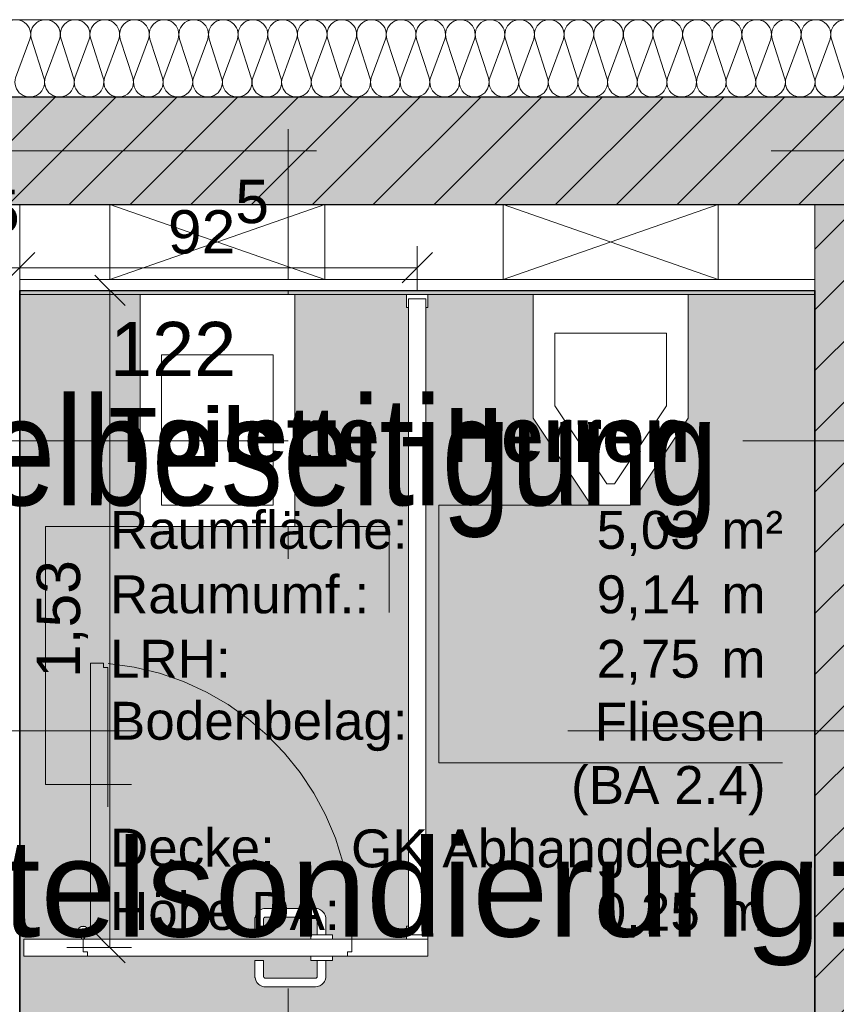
# Model space of a CAD drawing. Header units: metres. Extents: x -167 to 152, y -127 to 99.
# Tile 83 of 225: x -24.93 to -23.02, y -1.99 to 0.31. Entities that reach past the tile are written whole.
import ezdxf
from ezdxf.enums import TextEntityAlignment as Align

# ---------------------------------------------------------------- set-up
doc = ezdxf.new("R2010")
doc.units = ezdxf.units.M
doc.header["$PDMODE"] = 1
doc.header["$PDSIZE"] = -2
for name, pattern in [('Achsen 01', [5.291531, 3.175, -1.058062, 0.352704, -0.705764]), ('gestrichelt - 01', [2, 1, -1]), ('Raster 01', [2, 1, -1])]:
    doc.linetypes.add(name, pattern=pattern)
doc.layers.get('0').update_dxf_attribs({"lineweight": 25})
for name, color, linetype, lineweight in [('013_Beton und Stahlbetonarbeiten-330 Außenwände', 7, 'Continuous', 25), ('013_Beton und Stahlbetonarbeiten-340 Innenwände', 7, 'Continuous', 18), ('024_Fliesen_Plattenarbeiten-340 Fliesen', 7, 'Continuous', 9), ('027_Tischlerarbeiten-340 WC Trennwände', 7, 'Continuous', 9), ('039_Trockenbauarbeiten-340 Gipskarton', 7, 'Continuous', 9), ('_1.35m (3D)', 7, 'Continuous', 9), ('_GRU (2D)', 7, 'Continuous', 9), ('_Legende (2D)', 7, 'Continuous', 9), ('_OG 1 (2D)', 7, 'Continuous', 9), ('_OG 1 - DS (2D)', 7, 'Continuous', 9), ('AV1-Schnitt Achsen', 7, 'Achsen 01', 18), ('AV1-Stempel-Raumstempel', 7, 'Continuous', 9), ('Bemaßung-Bemaßung', 7, 'Continuous', 9), ('Keine', 7, 'Continuous', 9)]:
    doc.layers.add(name, color=color, linetype=linetype, lineweight=lineweight)
for name, color, linetype, lineweight, true_color in [('014_Fassadenarbeiten-330 mineralische Dämmung', 7, 'Continuous', 9, 0x666666), ('039_Trockenbauarbeiten-350 Deckenspiegel', 7, 'Continuous', 35, 0x008011), ('045_Sanitärausstattung-allg.', 9, 'Continuous', 9, 0x808080), ('AV1-Achsen', 1, 'Achsen 01', 18, 0xff0000), ('AV1-Raster', 7, 'Raster 01', 9, 0xa6a6a6)]:
    doc.layers.add(name, color=color, linetype=linetype, lineweight=lineweight, true_color=true_color)
doc.layers.get('0').freeze()
doc.styles.add('Arial', font='arial.ttf')
doc.styles.add('Arial (bold)', font='arialbd.ttf')
doc.styles.add('Arial Narrow', font='ARIALN.TTF')
doc.dimstyles.new('COE 50', dxfattribs={"dimtxt": 126.090495, "dimasz": 0.001414, "dimexe": 0.001, "dimexo": 0.01, "dimgap": 0.001, "dimtad": 1, "dimdec": 3, "dimtxsty": 'Arial', "dimblk": 'VW_SLASH-4', "dimblk1": 'VW_SLASH-4', "dimblk2": 'VW_SLASH-4', "dimcen": 0, "dimadec": 3, "dimazin": 0, "dimtfac": 0.8, "dimtdec": 3, "dimtix": 1, "dimtmove": 0, "dimatfit": 0, "dimldrblk": 'VW_SLASH-3', "dimfxl": 0.002, "dimfxlon": 1, "dimfrac": 2, "dimtolj": 1, "dimarcsym": 0})
pattern_1 = [(45, (0, 0), (0.07071068, -0.07071068), [0.025, -0.025])]
pattern_2 = [(-135, (0.03106, -0.03313), (0.07071068, -0.07071068), [])]

# ---------------------------------------------------------------- blocks, each defined once
blk = doc.blocks.new('Group-2')
at = {"layer": 'AV1-Raster'}
for p, q in [((-24.3, -22.95), (-24.3, 1.35)), ((1.35, -1.35), (-40.5, -1.35))]:
    blk.add_line(p, q, dxfattribs=at)
blk = doc.blocks.new('1.35m (3D)')
at = {"layer": 'AV1-Raster', "color": 7}
blk.add_blockref('Group-2', (0, 0), dxfattribs=at)
blk = doc.blocks.new('OG 1 - DS (2D)')
at = {"layer": '039_Trockenbauarbeiten-350 Deckenspiegel', "linetype": 'Continuous', "lineweight": 0, "transparency": 33554483}
blk.add_hatch(color=106, dxfattribs=at).paths.add_polyline_path([(-24.925, -0.325), (-24.925, -2.67), (-24.065, -2.67), (-24.065, -3.055), (-23.075, -3.055), (-23.075, -0.325)])
at = {"layer": '039_Trockenbauarbeiten-350 Deckenspiegel', "flags": 128}
blk.add_lwpolyline([(-24.925, -0.325), (-24.925, -2.67), (-24.065, -2.67), (-24.065, -3.055), (-23.075, -3.055), (-23.075, -0.325)], close=True, dxfattribs=at)
blk = doc.blocks.new('Group-45')
at = {"layer": '027_Tischlerarbeiten-340 WC Trennwände', "color": 253, "linetype": 'gestrichelt - 01', "lineweight": 9, "transparency": 33554687, "flags": 128}
blk.add_lwpolyline([(-24.76, -1.8175), (-24.76, -1.1925), (-24.73, -1.1925), (-24.73, -1.2025), (-24.72, -1.2025), (-24.72, -1.8075), (-24.73, -1.8075), (-24.73, -1.8175)], close=True, dxfattribs=at)
at = {"layer": '027_Tischlerarbeiten-340 WC Trennwände', "color": 253, "linetype": 'gestrichelt - 01', "lineweight": 9, "transparency": 33554687}
blk.add_arc((-24.7775, -1.8158), 0.6253, 358.2358, 84.6435, dxfattribs=at)
at = {"color": 255}
for points in [[(-24.7775, -1.865), (-24.7775, -1.835), (-24.915, -1.835), (-24.915, -1.875), (-24.7675, -1.875), (-24.7675, -1.865)], [(-24.2125, -1.885), (-24.2125, -1.9182), (-24.2128, -1.9251), (-24.2144, -1.9308), (-24.2157, -1.9335), (-24.2174, -1.9361), (-24.2194, -1.9385), (-24.2217, -1.9406), (-24.2269, -1.9439), (-24.2298, -1.945), (-24.2327, -1.9458), (-24.2367, -1.9462), (-24.2393, -1.9462), (-24.3345, -1.9462), (-24.3536, -1.9462), (-24.3572, -1.9459), (-24.3603, -1.9451), (-24.3633, -1.944), (-24.3661, -1.9425), (-24.3686, -1.9406), (-24.3709, -1.9385), (-24.373, -1.9361), (-24.3759, -1.9309), (-24.3775, -1.925), (-24.3776, -1.9247), (-24.3778, -1.9191), (-24.3778, -1.885), (-24.3578, -1.885), (-24.3578, -1.9191), (-24.3578, -1.9219), (-24.3578, -1.922), (-24.3574, -1.9232), (-24.3569, -1.9242), (-24.3565, -1.9247), (-24.356, -1.9251), (-24.3555, -1.9255), (-24.3549, -1.9258), (-24.3543, -1.926), (-24.3537, -1.9262), (-24.3531, -1.9262), (-24.3345, -1.9262), (-24.2393, -1.9262), (-24.2365, -1.9262), (-24.236, -1.926), (-24.2354, -1.9258), (-24.2343, -1.9251), (-24.2339, -1.9247), (-24.2335, -1.9242), (-24.2331, -1.9237), (-24.2329, -1.9231), (-24.2326, -1.922), (-24.2325, -1.9182), (-24.2325, -1.885)]]:
    blk.add_wipeout(points, dxfattribs=at).dxf.layer = '027_Tischlerarbeiten-340 WC Trennwände'
at = {"layer": '027_Tischlerarbeiten-340 WC Trennwände', "flags": 128}
for points in [[(-24.7775, -1.865), (-24.7775, -1.835), (-24.915, -1.835), (-24.915, -1.875), (-24.7675, -1.875), (-24.7675, -1.865)], [(-24.2125, -1.885), (-24.2125, -1.9182), (-24.2128, -1.9251), (-24.2144, -1.9308), (-24.2157, -1.9335), (-24.2174, -1.9361), (-24.2194, -1.9385), (-24.2217, -1.9406), (-24.2269, -1.9439), (-24.2298, -1.945), (-24.2327, -1.9458), (-24.2367, -1.9462), (-24.2393, -1.9462), (-24.3345, -1.9462), (-24.3536, -1.9462), (-24.3572, -1.9459), (-24.3603, -1.9451), (-24.3633, -1.944), (-24.3661, -1.9425), (-24.3686, -1.9406), (-24.3709, -1.9385), (-24.373, -1.9361), (-24.3759, -1.9309), (-24.3775, -1.925), (-24.3776, -1.9247), (-24.3778, -1.9191), (-24.3778, -1.885), (-24.3578, -1.885), (-24.3578, -1.9191), (-24.3578, -1.9219), (-24.3578, -1.922), (-24.3574, -1.9232), (-24.3569, -1.9242), (-24.3565, -1.9247), (-24.356, -1.9251), (-24.3555, -1.9255), (-24.3549, -1.9258), (-24.3543, -1.926), (-24.3537, -1.9262), (-24.3531, -1.9262), (-24.3345, -1.9262), (-24.2393, -1.9262), (-24.2365, -1.9262), (-24.236, -1.926), (-24.2354, -1.9258), (-24.2343, -1.9251), (-24.2339, -1.9247), (-24.2335, -1.9242), (-24.2331, -1.9237), (-24.2329, -1.9231), (-24.2326, -1.922), (-24.2325, -1.9182), (-24.2325, -1.885)]]:
    blk.add_lwpolyline(points, close=True, dxfattribs=at)
at = {"color": 255}
blk.add_wipeout([(-24.1525, -1.865), (-24.1625, -1.865), (-24.1625, -1.875), (-23.975, -1.875), (-23.975, -1.835), (-24.1525, -1.835)], dxfattribs=at).dxf.layer = '027_Tischlerarbeiten-340 WC Trennwände'
at = {"layer": '027_Tischlerarbeiten-340 WC Trennwände', "flags": 128}
blk.add_lwpolyline([(-24.1525, -1.865), (-24.1625, -1.865), (-24.1625, -1.875), (-23.975, -1.875), (-23.975, -1.835), (-24.1525, -1.835)], close=True, dxfattribs=at)
at = {"color": 255}
for points in [[(-24.7775, -1.8175), (-24.774, -1.8175), (-24.774, -1.835), (-24.7775, -1.835)], [(-24.1975, -1.875), (-24.1975, -1.885), (-24.2475, -1.885), (-24.2475, -1.875)]]:
    blk.add_wipeout(points, dxfattribs=at).dxf.layer = '027_Tischlerarbeiten-340 WC Trennwände'
at = {"layer": '027_Tischlerarbeiten-340 WC Trennwände', "flags": 128}
for points in [[(-24.7775, -1.8175), (-24.774, -1.8175), (-24.774, -1.835), (-24.7775, -1.835)], [(-24.1975, -1.875), (-24.1975, -1.885), (-24.2475, -1.885), (-24.2475, -1.875)]]:
    blk.add_lwpolyline(points, close=True, dxfattribs=at)
at = {"color": 255}
blk.add_wipeout([(-24.781, -1.8175), (-24.7775, -1.8175), (-24.7775, -1.835), (-24.781, -1.835)], dxfattribs=at).dxf.layer = '027_Tischlerarbeiten-340 WC Trennwände'
at = {"layer": '027_Tischlerarbeiten-340 WC Trennwände', "flags": 128}
blk.add_lwpolyline([(-24.781, -1.8175), (-24.7775, -1.8175), (-24.7775, -1.835), (-24.781, -1.835)], close=True, dxfattribs=at)
at = {"color": 255}
blk.add_wipeout([(-24.766, -1.8126), (-24.7659, -1.8222), (-24.7726, -1.829), (-24.7822, -1.8291), (-24.789, -1.8224), (-24.7891, -1.8128), (-24.7824, -1.806), (-24.7728, -1.8059)], dxfattribs=at).dxf.layer = '027_Tischlerarbeiten-340 WC Trennwände'
at = {"layer": '027_Tischlerarbeiten-340 WC Trennwände'}
blk.add_circle((-24.7775, -1.8175), 0.0125, dxfattribs=at)
at = {"color": 255}
blk.add_wipeout([(-24.7775, -1.835), (-24.1525, -1.835), (-24.1525, -1.865), (-24.1625, -1.865), (-24.1625, -1.875), (-24.7675, -1.875), (-24.7675, -1.865), (-24.7775, -1.865)], dxfattribs=at).dxf.layer = '027_Tischlerarbeiten-340 WC Trennwände'
at = {"layer": '027_Tischlerarbeiten-340 WC Trennwände', "flags": 128}
blk.add_lwpolyline([(-24.7775, -1.835), (-24.1525, -1.835), (-24.1525, -1.865), (-24.1625, -1.865), (-24.1625, -1.875), (-24.7675, -1.875), (-24.7675, -1.865), (-24.7775, -1.865)], close=True, dxfattribs=at)
at = {"color": 255}
blk.add_wipeout([(-24.2125, -1.825), (-24.2125, -1.7918), (-24.2128, -1.7849), (-24.2144, -1.7792), (-24.2157, -1.7765), (-24.2174, -1.7739), (-24.2194, -1.7715), (-24.2217, -1.7694), (-24.2269, -1.7661), (-24.2298, -1.765), (-24.2327, -1.7642), (-24.2367, -1.7638), (-24.2393, -1.7638), (-24.3345, -1.7638), (-24.3536, -1.7638), (-24.3572, -1.7641), (-24.3603, -1.7649), (-24.3633, -1.766), (-24.3661, -1.7675), (-24.3686, -1.7694), (-24.3709, -1.7715), (-24.373, -1.7739), (-24.3759, -1.7791), (-24.3775, -1.785), (-24.3776, -1.7853), (-24.3778, -1.7909), (-24.3778, -1.825), (-24.3578, -1.825), (-24.3578, -1.7909), (-24.3578, -1.7881), (-24.3578, -1.788), (-24.3574, -1.7868), (-24.3569, -1.7858), (-24.3565, -1.7853), (-24.356, -1.7849), (-24.3555, -1.7845), (-24.3549, -1.7842), (-24.3543, -1.784), (-24.3537, -1.7838), (-24.3531, -1.7838), (-24.3345, -1.7838), (-24.2393, -1.7838), (-24.2365, -1.7838), (-24.236, -1.784), (-24.2354, -1.7842), (-24.2343, -1.7849), (-24.2339, -1.7853), (-24.2335, -1.7858), (-24.2331, -1.7863), (-24.2329, -1.7869), (-24.2326, -1.788), (-24.2325, -1.7918), (-24.2325, -1.825)], dxfattribs=at).dxf.layer = '027_Tischlerarbeiten-340 WC Trennwände'
at = {"layer": '027_Tischlerarbeiten-340 WC Trennwände', "flags": 128}
blk.add_lwpolyline([(-24.2125, -1.825), (-24.2125, -1.7918), (-24.2128, -1.7849), (-24.2144, -1.7792), (-24.2157, -1.7765), (-24.2174, -1.7739), (-24.2194, -1.7715), (-24.2217, -1.7694), (-24.2269, -1.7661), (-24.2298, -1.765), (-24.2327, -1.7642), (-24.2367, -1.7638), (-24.2393, -1.7638), (-24.3345, -1.7638), (-24.3536, -1.7638), (-24.3572, -1.7641), (-24.3603, -1.7649), (-24.3633, -1.766), (-24.3661, -1.7675), (-24.3686, -1.7694), (-24.3709, -1.7715), (-24.373, -1.7739), (-24.3759, -1.7791), (-24.3775, -1.785), (-24.3776, -1.7853), (-24.3778, -1.7909), (-24.3778, -1.825), (-24.3578, -1.825), (-24.3578, -1.7909), (-24.3578, -1.7881), (-24.3578, -1.788), (-24.3574, -1.7868), (-24.3569, -1.7858), (-24.3565, -1.7853), (-24.356, -1.7849), (-24.3555, -1.7845), (-24.3549, -1.7842), (-24.3543, -1.784), (-24.3537, -1.7838), (-24.3531, -1.7838), (-24.3345, -1.7838), (-24.2393, -1.7838), (-24.2365, -1.7838), (-24.236, -1.784), (-24.2354, -1.7842), (-24.2343, -1.7849), (-24.2339, -1.7853), (-24.2335, -1.7858), (-24.2331, -1.7863), (-24.2329, -1.7869), (-24.2326, -1.788), (-24.2325, -1.7918), (-24.2325, -1.825)], close=True, dxfattribs=at)
at = {"color": 255}
blk.add_wipeout([(-24.1975, -1.835), (-24.1975, -1.825), (-24.2475, -1.825), (-24.2475, -1.835)], dxfattribs=at).dxf.layer = '027_Tischlerarbeiten-340 WC Trennwände'
at = {"layer": '027_Tischlerarbeiten-340 WC Trennwände', "flags": 128}
blk.add_lwpolyline([(-24.1975, -1.835), (-24.1975, -1.825), (-24.2475, -1.825), (-24.2475, -1.835)], close=True, dxfattribs=at)
blk = doc.blocks.new('COE - WC-Trennwand 01')
at = {"color": 255}
blk.add_wipeout([(0.01, 0.02), (1.49, 0.02), (1.49, -0.02), (0.01, -0.02)], dxfattribs=at).dxf.layer = '027_Tischlerarbeiten-340 WC Trennwände'
at = {"layer": '027_Tischlerarbeiten-340 WC Trennwände', "flags": 128}
blk.add_lwpolyline([(0.01, 0.02), (1.49, 0.02), (1.49, -0.02), (0.01, -0.02)], close=True, dxfattribs=at)
at = {"color": 255}
for points in [[(0.01, 0.02), (0.01, -0.02), (0.03, -0.02), (0.03, -0.025), (0, -0.025), (0, 0.025), (0.03, 0.025), (0.03, 0.02)], [(1.49, 0.02), (1.49, -0.02), (1.47, -0.02), (1.47, -0.025), (1.5, -0.025), (1.5, 0.025), (1.47, 0.025), (1.47, 0.02)]]:
    blk.add_wipeout(points, dxfattribs=at).dxf.layer = '027_Tischlerarbeiten-340 WC Trennwände'
at = {"layer": '027_Tischlerarbeiten-340 WC Trennwände', "flags": 128}
for points in [[(0.01, 0.02), (0.01, -0.02), (0.03, -0.02), (0.03, -0.025), (0, -0.025), (0, 0.025), (0.03, 0.025), (0.03, 0.02)], [(1.49, 0.02), (1.49, -0.02), (1.47, -0.02), (1.47, -0.025), (1.5, -0.025), (1.5, 0.025), (1.47, 0.025), (1.47, 0.02)]]:
    blk.add_lwpolyline(points, close=True, dxfattribs=at)
blk = doc.blocks.new('Group-167')
at = {"layer": '045_Sanitärausstattung-allg.', "linetype": 'Raster 01', "flags": 128}
blk.add_lwpolyline([(-23.95, -1.425), (-23.95, -0.825), (-23.15, -0.825), (-23.15, -1.425)], close=True, dxfattribs=at)
at = {"color": 255, "transparency": 33554559}
blk.add_wipeout([(-23.37, -0.335), (-23.37, -0.6225), (-23.505, -0.825), (-23.595, -0.825), (-23.73, -0.6225), (-23.73, -0.335)], dxfattribs=at).dxf.layer = '045_Sanitärausstattung-allg.'
at = {"layer": '045_Sanitärausstattung-allg.', "flags": 128}
for points in [[(-23.37, -0.335), (-23.37, -0.6225), (-23.505, -0.825), (-23.595, -0.825), (-23.73, -0.6225), (-23.73, -0.335)], [(-23.68, -0.5936), (-23.5591, -0.775), (-23.5409, -0.775), (-23.42, -0.5936), (-23.42, -0.425), (-23.68, -0.425)]]:
    blk.add_lwpolyline(points, close=True, dxfattribs=at)
blk = doc.blocks.new('Group-173')
at = {"layer": '045_Sanitärausstattung-allg.'}
for p, q in [((-24.715, -0.3), (-24.215, -0.125)), ((-24.215, -0.3), (-24.715, -0.125))]:
    blk.add_line(p, q, dxfattribs=at)
at = {"layer": '045_Sanitärausstattung-allg.', "flags": 128}
blk.add_lwpolyline([(-24.715, -0.125), (-24.215, -0.125), (-24.215, -0.3), (-24.715, -0.3)], close=True, dxfattribs=at)
blk = doc.blocks.new('Group-174')
at = {"layer": '045_Sanitärausstattung-allg.'}
for p, q in [((-23.8, -0.3), (-23.3, -0.125)), ((-23.3, -0.3), (-23.8, -0.125))]:
    blk.add_line(p, q, dxfattribs=at)
at = {"layer": '045_Sanitärausstattung-allg.', "flags": 128}
blk.add_lwpolyline([(-23.8, -0.125), (-23.3, -0.125), (-23.3, -0.3), (-23.8, -0.3)], close=True, dxfattribs=at)
blk = doc.blocks.new('Group-276')
at = {"layer": '014_Fassadenarbeiten-330 mineralische Dämmung', "transparency": 33554687, "flags": 128}
blk.add_lwpolyline([(0.26, 22.9706, 1.372583), (0.26, 23.0362), (0.17, 23.0073, -1.372995), (0.17, 23.0728), (0.26, 23.0396, 1.372583), (0.26, 23.1051), (0.17, 23.0762, -1.372995), (0.17, 23.1418), (0.26, 23.1085, 1.372583), (0.26, 23.1741), (0.17, 23.1452, -1.372995), (0.17, 23.2107), (0.26, 23.1775, 1.372583), (0.26, 23.243), (0.17, 23.2141, -1.372995), (0.17, 23.2797), (0.26, 23.2464, 1.372583), (0.26, 23.312), (0.17, 23.2831, -1.372995), (0.17, 23.3486), (0.26, 23.3154, 1.372583), (0.26, 23.3809), (0.17, 23.352, -1.372995), (0.17, 23.4176), (0.26, 23.3843, 1.372583), (0.26, 23.4499), (0.17, 23.4209, -1.372995), (0.17, 23.4865), (0.26, 23.4532, 1.372583), (0.26, 23.5188), (0.17, 23.4899, -1.372995), (0.17, 23.5555), (0.26, 23.5222, 1.372583), (0.26, 23.5878), (0.17, 23.5588, -1.372995), (0.17, 23.6244), (0.26, 23.5911, 1.372583), (0.26, 23.6567), (0.17, 23.6278, -1.372995), (0.17, 23.6934), (0.26, 23.6601, 1.372583), (0.26, 23.7257), (0.17, 23.6967, -1.372995), (0.17, 23.7623), (0.26, 23.729, 1.372583), (0.26, 23.7946), (0.17, 23.7657, -1.372995), (0.17, 23.8312), (0.26, 23.798, 1.372583), (0.26, 23.8635), (0.17, 23.8346, -1.372995), (0.17, 23.9002), (0.26, 23.8669, 1.372583), (0.26, 23.9325), (0.17, 23.9036, -1.372995), (0.17, 23.9691), (0.26, 23.9359, 1.372583), (0.26, 24.0014), (0.17, 23.9725, -1.372995), (0.17, 24.0381), (0.26, 24.0048, 1.372583), (0.26, 24.0704), (0.17, 24.0415, -1.372995), (0.17, 24.107), (0.26, 24.0737, 1.372583), (0.26, 24.1393), (0.17, 24.1104, -1.372995), (0.17, 24.176), (0.26, 24.1427, 1.372583), (0.26, 24.2083), (0.17, 24.1793, -1.372995), (0.17, 24.2449), (0.26, 24.2116, 1.372583), (0.26, 24.2772), (0.17, 24.2483, -1.372995), (0.17, 24.3139), (0.26, 24.2806, 1.372583), (0.26, 24.3462), (0.17, 24.3172, -1.372995), (0.17, 24.3828), (0.26, 24.3495, 1.372583), (0.26, 24.4151), (0.17, 24.3862, -1.372995), (0.17, 24.4517), (0.26, 24.4185, 1.372583), (0.26, 24.484), (0.17, 24.4551, -1.372995), (0.17, 24.5207), (0.26, 24.4874, 1.372583), (0.26, 24.553), (0.17, 24.5241, -1.372995), (0.17, 24.5896), (0.26, 24.5564, 1.372583), (0.26, 24.6219), (0.17, 24.593, -1.372995), (0.17, 24.6586), (0.26, 24.6253, 1.372583), (0.26, 24.6909), (0.17, 24.662, -1.372995), (0.17, 24.7275), (0.26, 24.6943, 1.372583), (0.26, 24.7598), (0.17, 24.7309, -1.372995), (0.17, 24.7965), (0.26, 24.7632, 1.372583), (0.26, 24.8288), (0.17, 24.7998, -1.372995), (0.17, 24.8654), (0.26, 24.8321, 1.372583), (0.26, 24.8977), (0.17, 24.8688, -1.372995), (0.17, 24.9344), (0.26, 24.9011, 1.372583), (0.26, 24.9667)], format="xyb", dxfattribs=at)
blk = doc.blocks.new('Group-277')
at = {"layer": '014_Fassadenarbeiten-330 mineralische Dämmung', "transparency": 33554687}
blk.add_blockref('Group-276', (0, 0), dxfattribs=at)
blk = doc.blocks.new('Parametric Object-39')
at = {"layer": '014_Fassadenarbeiten-330 mineralische Dämmung', "color": 7, "transparency": 33554687}
blk.add_blockref('Group-277', (0, 0), dxfattribs=at)
at = {"layer": '014_Fassadenarbeiten-330 mineralische Dämmung', "color": 0, "flags": 1}
for tag in ['IFC_UUID', 'instanceID', 'prm0_name', 'prm0_type', 'prm0_value', 'prm1_name', 'prm1_type', 'prm1_value', 'prm2_name', 'prm2_type', 'prm2_value', 'prm3_name', 'prm3_type', 'prm3_value', 'prm4_name', 'prm4_type', 'prm4_value', 'prm5_name', 'prm5_type', 'prm5_value', 'prm6_name', 'prm6_type', 'prm6_value']:
    blk.add_attdef(tag, (-39.455, 0.1154), '', height=0.00018, dxfattribs=at)
blk = doc.blocks.new('VW_SLASH-4')
at = {"color": 0, "linetype": 'ByBlock', "lineweight": -2, "transparency": 16777216}
blk.add_line((0, 0), (-1, 0), dxfattribs=at)
at = {"color": 0, "linetype": 'Continuous', "lineweight": 15, "transparency": 16777216, "flags": 128}
blk.add_lwpolyline([(0.5, 0.5), (-0.5, -0.5)], dxfattribs=at)
blk = doc.blocks.new('*D1735')
at = {"layer": 'Bemaßung-Bemaßung', "color": 0, "linetype": 'Continuous', "lineweight": -2}
for p, q in [((-25.075, 1.575), (-25.075, 1.725)), ((-24.925, 1.575), (-24.925, 1.725)), ((-25.1457, 1.675), (-25.2164, 1.675)), ((-24.925, 1.675), (-25.075, 1.675)), ((-24.8543, 1.675), (-24.7836, 1.675))]:
    blk.add_line(p, q, dxfattribs=at)
at = {"layer": 'Defpoints', "color": 0}
for p in [(-25.075, 1.675), (-25.075, -0.125), (-24.925, -0.125)]:
    blk.add_point(p, dxfattribs=at)
at = {"layer": 'Bemaßung-Bemaßung', "color": 0, "lineweight": -2, "xscale": 0.070693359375, "yscale": 0.070693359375, "zscale": 0.070693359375}
blk.add_blockref('VW_SLASH-4', (-25.075, 1.675), dxfattribs=at)
at = {"layer": 'Bemaßung-Bemaßung', "color": 0, "lineweight": -2, "xscale": 0.070693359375, "yscale": 0.070693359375, "zscale": 0.070693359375, "rotation": 180}
blk.add_blockref('VW_SLASH-4', (-24.925, 1.675), dxfattribs=at)
at = {"layer": 'Bemaßung-Bemaßung', "color": 0, "insert": (-25, 1.8644), "char_height": 0.12609, "attachment_point": 5, "style": 'Arial'}
blk.add_mtext('\\A1;15', dxfattribs=at)
blk = doc.blocks.new('VW_SLASH-3')
at = {"color": 0, "linetype": 'ByBlock', "lineweight": -2, "transparency": 16777216}
blk.add_line((0, 0), (-1, 0), dxfattribs=at)
at = {"color": 0, "linetype": 'Continuous', "lineweight": 15, "transparency": 16777216, "flags": 128}
blk.add_lwpolyline([(0.5, 0.5), (-0.5, -0.5)], dxfattribs=at)
blk = doc.blocks.new('*D1736')
at = {"layer": 'Bemaßung-Bemaßung', "color": 0, "linetype": 'Continuous', "lineweight": -2}
for p, q in [((-24.925, 1.575), (-24.925, 1.725)), ((-23.075, 1.575), (-23.075, 1.725)), ((-23.1457, 1.675), (-24.8543, 1.675))]:
    blk.add_line(p, q, dxfattribs=at)
at = {"layer": 'Defpoints', "color": 0}
for p in [(-24.925, 1.675), (-24.925, -0.125), (-23.075, -0.125)]:
    blk.add_point(p, dxfattribs=at)
at = {"layer": 'Bemaßung-Bemaßung', "color": 0, "lineweight": -2, "xscale": 0.070693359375, "yscale": 0.070693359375, "zscale": 0.070693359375, "rotation": 180}
blk.add_blockref('VW_SLASH-4', (-24.925, 1.675), dxfattribs=at)
at = {"layer": 'Bemaßung-Bemaßung', "color": 0, "lineweight": -2, "xscale": 0.070693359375, "yscale": 0.070693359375, "zscale": 0.070693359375}
blk.add_blockref('VW_SLASH-4', (-23.075, 1.675), dxfattribs=at)
at = {"layer": 'Bemaßung-Bemaßung', "color": 0, "insert": (-24, 1.8008), "char_height": 0.12609, "attachment_point": 5, "style": 'Arial'}
blk.add_mtext('\\A1;1,85', dxfattribs=at)
blk = doc.blocks.new('*D1737')
at = {"layer": 'Bemaßung-Bemaßung', "color": 0, "linetype": 'Continuous', "lineweight": -2}
for p, q in [((-23.075, 1.575), (-23.075, 1.725)), ((-22.825, 1.575), (-22.825, 1.725)), ((-23.1457, 1.675), (-23.2164, 1.675)), ((-22.825, 1.675), (-23.075, 1.675)), ((-22.7543, 1.675), (-22.6836, 1.675))]:
    blk.add_line(p, q, dxfattribs=at)
at = {"layer": 'Defpoints', "color": 0}
for p in [(-23.075, 1.675), (-23.075, -0.125), (-22.825, -2.975)]:
    blk.add_point(p, dxfattribs=at)
at = {"layer": 'Bemaßung-Bemaßung', "color": 0, "lineweight": -2, "xscale": 0.070693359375, "yscale": 0.070693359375, "zscale": 0.070693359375}
blk.add_blockref('VW_SLASH-4', (-23.075, 1.675), dxfattribs=at)
at = {"layer": 'Bemaßung-Bemaßung', "color": 0, "lineweight": -2, "xscale": 0.070693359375, "yscale": 0.070693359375, "zscale": 0.070693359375, "rotation": 180}
blk.add_blockref('VW_SLASH-4', (-22.825, 1.675), dxfattribs=at)
at = {"layer": 'Bemaßung-Bemaßung', "color": 0, "insert": (-22.95, 1.7894), "char_height": 0.12609, "attachment_point": 5, "style": 'Arial'}
blk.add_mtext('\\A1;25', dxfattribs=at)
blk = doc.blocks.new('Group-727')
at = {"layer": '045_Sanitärausstattung-allg.', "linetype": 'Raster 01', "flags": 128}
blk.add_lwpolyline([(-24.865, -0.875), (-24.065, -0.875), (-24.065, -1.475), (-24.865, -1.475)], close=True, dxfattribs=at)
at = {"color": 255, "transparency": 33554559}
blk.add_wipeout([(-24.645, -0.335), (-24.285, -0.335), (-24.285, -0.875), (-24.645, -0.875)], dxfattribs=at).dxf.layer = '045_Sanitärausstattung-allg.'
at = {"layer": '045_Sanitärausstattung-allg.', "flags": 128}
for points in [[(-24.645, -0.335), (-24.285, -0.335), (-24.285, -0.875), (-24.645, -0.875)], [(-24.595, -0.475), (-24.335, -0.475), (-24.335, -0.825), (-24.595, -0.825)]]:
    blk.add_lwpolyline(points, close=True, dxfattribs=at)
blk = doc.blocks.new('Group-728')
at = {"layer": '045_Sanitärausstattung-allg.', "color": 7}
blk.add_blockref('Group-727', (0, 0), dxfattribs=at)
blk = doc.blocks.new('Raumstempel - Symbol - 1 (2D)')
at = {"layer": 'AV1-Stempel-Raumstempel', "attachment_point": 1, "line_spacing_factor": 0.967919, "style": 'Arial'}
for s, insert, char_height in [('Raumfläche:', (0.2, -0.6736), 0.088263), ('m²', (1.6225, -0.6736), 0.08826), ('Raumumf.:', (0.2, -0.8236), 0.08826), ('m', (1.6225, -0.8236), 0.0883), ('LRH:', (0.2, -0.9736), 0.08826), ('m', (1.6225, -0.9736), 0.0883), ('Bodenbelag:', (0.2, -1.118), 0.088263), ('Decke:', (0.2, -1.4131), 0.08826), ('Höhe DA:', (0.2, -1.5607), 0.08826), ('m', (1.6225, -1.5625), 0.0883)]:
    blk.add_mtext(s, dxfattribs=dict(at, insert=insert, char_height=char_height))
at = {"layer": 'AV1-Stempel-Raumstempel'}
for tag, style, p in [('Raumnummer', 'Arial', (0.2, -0.2337)), ('Raumname', 'Arial (bold)', (0.2, -0.4337))]:
    blk.add_attdef(tag, text='', height=0.1261, dxfattribs=dict(at, style=style)).set_placement(p, align=Align.TOP_LEFT)
at = {"layer": 'AV1-Stempel-Raumstempel', "style": 'Arial'}
for tag, p in [('Raumfläche', (1.5725, -0.6736)), ('Raumumfang', (1.5725, -0.8236)), ('LRH', (1.5725, -0.9736)), ('Bodenbelag', (1.7253, -1.1199)), ('Bodendetail', (1.7253, -1.2674)), ('Decke', (1.7278, -1.415)), ('Höhe_DA', (1.5725, -1.5625))]:
    blk.add_attdef(tag, text='', height=0.0883, dxfattribs=at).set_placement(p, align=Align.TOP_RIGHT)
blk = doc.blocks.new('*D2031')
at = {"layer": 'Defpoints', "color": 0}
for p in [(-25.075, -0.2725), (-25.075, -0.4275), (-24.925, -0.4275)]:
    blk.add_point(p, dxfattribs=at)
at = {"layer": 'Keine', "color": 0, "linetype": 'Continuous', "lineweight": -2}
for p, q in [((-25.075, -0.3725), (-25.075, -0.2225)), ((-24.925, -0.3725), (-24.925, -0.2225)), ((-24.9957, -0.2725), (-25.0043, -0.2725))]:
    blk.add_line(p, q, dxfattribs=at)
at = {"layer": 'Keine', "color": 0, "lineweight": -2, "xscale": 0.070693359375, "yscale": 0.070693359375, "zscale": 0.070693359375, "rotation": 180}
blk.add_blockref('VW_SLASH-4', (-25.075, -0.2725), dxfattribs=at)
at = {"layer": 'Keine', "color": 0, "lineweight": -2, "xscale": 0.070693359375, "yscale": 0.070693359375, "zscale": 0.070693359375}
blk.add_blockref('VW_SLASH-4', (-24.925, -0.2725), dxfattribs=at)
at = {"layer": 'Keine', "color": 0, "lineweight": 13, "insert": (-25.0034, -0.1415), "char_height": 0.10087, "attachment_point": 5, "style": 'Arial'}
blk.add_mtext('\\A1;15', dxfattribs=at)
blk = doc.blocks.new('*D2032')
at = {"layer": 'Defpoints', "color": 0}
for p in [(-24.925, -0.2725), (-24, -0.335), (-24.925, -0.4275)]:
    blk.add_point(p, dxfattribs=at)
at = {"layer": 'Keine', "color": 0, "linetype": 'Continuous', "lineweight": -2}
for p, q in [((-24.925, -0.3725), (-24.925, -0.2225)), ((-24, -0.325), (-24, -0.2225)), ((-24.0707, -0.2725), (-24.8543, -0.2725))]:
    blk.add_line(p, q, dxfattribs=at)
at = {"layer": 'Keine', "color": 0, "lineweight": -2, "xscale": 0.070693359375, "yscale": 0.070693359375, "zscale": 0.070693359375, "rotation": 180}
blk.add_blockref('VW_SLASH-4', (-24.925, -0.2725), dxfattribs=at)
at = {"layer": 'Keine', "color": 0, "lineweight": -2, "xscale": 0.070693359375, "yscale": 0.070693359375, "zscale": 0.070693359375}
blk.add_blockref('VW_SLASH-4', (-24, -0.2725), dxfattribs=at)
at = {"layer": 'Keine', "color": 0, "lineweight": 13, "insert": (-24.4625, -0.1542), "char_height": 0.100872, "attachment_point": 5, "style": 'Arial'}
blk.add_mtext('\\A1;92\\S5^ ;', dxfattribs=at)
blk = doc.blocks.new('*D2033')
at = {"layer": 'Defpoints', "color": 0}
for p in [(-30.925, -0.325), (-24.715, -0.325), (-30.915, -1.855)]:
    blk.add_point(p, dxfattribs=at)
at = {"layer": 'Keine', "color": 0, "linetype": 'Continuous', "lineweight": -2}
for p, q in [((-24.815, -0.325), (-24.665, -0.325)), ((-24.715, -1.7843), (-24.715, -0.3957)), ((-24.815, -1.855), (-24.665, -1.855))]:
    blk.add_line(p, q, dxfattribs=at)
at = {"layer": 'Keine', "color": 0, "lineweight": -2, "xscale": 0.070693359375, "yscale": 0.070693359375, "zscale": 0.070693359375}
for p, rotation in [((-24.715, -0.325), 90), ((-24.715, -1.855), 270)]:
    blk.add_blockref('VW_SLASH-4', p, dxfattribs=dict(at, rotation=rotation))
at = {"layer": 'Keine', "color": 0, "lineweight": 13, "insert": (-24.8256, -1.09), "char_height": 0.10087, "attachment_point": 5, "rotation": 90, "style": 'Arial'}
blk.add_mtext('\\A1;1,53', dxfattribs=at)
blk = doc.blocks.new('Legende (2D)')
at = {"layer": 'Keine', "color": 253, "transparency": 33554687, "insert": (-26.3032, -0.5731), "char_height": 0.252181, "attachment_point": 1, "line_spacing_factor": 0.966594, "style": 'Arial Narrow'}
blk.add_mtext('Kampfmittelbeseitigung', dxfattribs=at)
at = {"layer": 'Keine', "color": 7, "transparency": 33554687, "insert": (-26.3032, -1.75), "char_height": 0.226963, "attachment_point": 4, "line_spacing_factor": 0.969122, "style": 'Arial'}
blk.add_mtext('Kampfmittelsondierung: Zu untersuchende Fläche', dxfattribs=at)
blk = doc.blocks.new('Group-752')
at = {"layer": 'AV1-Achsen'}
blk.add_line((-43.2844, 0), (4.2656, 0), dxfattribs=at)
blk = doc.blocks.new('Group-759')
at = {"layer": 'AV1-Schnitt Achsen'}
blk.add_line((-43.35, -0.675), (4.2, -0.675), dxfattribs=at)
blk = doc.blocks.new('GRU (2D)')
at = {"layer": 'AV1-Achsen', "color": 7}
blk.add_blockref('Group-752', (0, 0), dxfattribs=at)
at = {"layer": 'AV1-Schnitt Achsen', "color": 7}
blk.add_blockref('Group-759', (0, 0), dxfattribs=at)
blk = doc.blocks.new('OG 1 (2D)')
at = {"layer": '013_Beton und Stahlbetonarbeiten-330 Außenwände', "linetype": 'Continuous', "lineweight": 0, "true_color": 0xc0c0c0}
blk.add_hatch(color=9, dxfattribs=at).paths.add_polyline_path([(-18.775, 0.125), (-27.075, 0.125), (-27.075, -0.125), (-18.775, -0.125)])
at = {"layer": '013_Beton und Stahlbetonarbeiten-330 Außenwände', "linetype": 'Continuous', "lineweight": 13}
h = blk.add_hatch(dxfattribs=at)
h.set_pattern_fill('Stahlbeton', color=251, style=0, pattern_type=2)
h.set_pattern_definition(pattern_1)
h.paths.add_polyline_path([(-18.775, 0.125), (-27.075, 0.125), (-27.075, -0.125), (-18.775, -0.125)])
h = blk.add_hatch(dxfattribs=at)
h.set_pattern_fill('Stahlbeton-1', color=251, style=0, pattern_type=2)
h.set_pattern_definition(pattern_2)
h.paths.add_polyline_path([(-18.775, 0.125), (-27.075, 0.125), (-27.075, -0.125), (-18.775, -0.125)])
at = {"layer": '013_Beton und Stahlbetonarbeiten-340 Innenwände', "linetype": 'Continuous', "lineweight": 0, "true_color": 0xc0c0c0}
blk.add_hatch(color=9, dxfattribs=at).paths.add_polyline_path([(-20.875, -5.525), (-16.075, -5.525), (-16.075, -5.275), (-20.625, -5.275), (-20.625, -3.225), (-18.125, -3.225), (-18.125, -3.725), (-17.875, -3.725), (-17.875, -2.975), (-22.825, -2.975), (-22.825, -0.125), (-23.075, -0.125), (-23.075, -3.725), (-22.825, -3.725), (-22.825, -3.225), (-20.875, -3.225)])
at = {"layer": '013_Beton und Stahlbetonarbeiten-340 Innenwände', "linetype": 'Continuous', "lineweight": 13}
h = blk.add_hatch(dxfattribs=at)
h.set_pattern_fill('Stahlbeton', color=251, style=0, pattern_type=2)
h.set_pattern_definition(pattern_1)
h.paths.add_polyline_path([(-20.875, -5.525), (-16.075, -5.525), (-16.075, -5.275), (-20.625, -5.275), (-20.625, -3.225), (-18.125, -3.225), (-18.125, -3.725), (-17.875, -3.725), (-17.875, -2.975), (-22.825, -2.975), (-22.825, -0.125), (-23.075, -0.125), (-23.075, -3.725), (-22.825, -3.725), (-22.825, -3.225), (-20.875, -3.225)])
h = blk.add_hatch(dxfattribs=at)
h.set_pattern_fill('Stahlbeton-1', color=251, style=0, pattern_type=2)
h.set_pattern_definition(pattern_2)
h.paths.add_polyline_path([(-20.875, -5.525), (-16.075, -5.525), (-16.075, -5.275), (-20.625, -5.275), (-20.625, -3.225), (-18.125, -3.225), (-18.125, -3.725), (-17.875, -3.725), (-17.875, -2.975), (-22.825, -2.975), (-22.825, -0.125), (-23.075, -0.125), (-23.075, -3.725), (-22.825, -3.725), (-22.825, -3.225), (-20.875, -3.225)])
at = {"layer": '013_Beton und Stahlbetonarbeiten-330 Außenwände', "flags": 128}
blk.add_lwpolyline([(-18.775, 0.125), (-27.075, 0.125), (-27.075, -0.125), (-18.775, -0.125)], close=True, dxfattribs=at)
at = {"layer": '013_Beton und Stahlbetonarbeiten-340 Innenwände', "flags": 128}
blk.add_lwpolyline([(-20.875, -5.525), (-16.075, -5.525), (-16.075, -5.275), (-20.625, -5.275), (-20.625, -3.225), (-18.125, -3.225), (-18.125, -3.725), (-17.875, -3.725), (-17.875, -2.975), (-22.825, -2.975), (-22.825, -0.125), (-23.075, -0.125), (-23.075, -3.725), (-22.825, -3.725), (-22.825, -3.225), (-20.875, -3.225)], close=True, dxfattribs=at)
at = {"layer": '014_Fassadenarbeiten-330 mineralische Dämmung', "rotation": 90}
blk.add_blockref('Parametric Object-39', (0, 0), dxfattribs=at)
at = {"layer": '027_Tischlerarbeiten-340 WC Trennwände', "color": 7}
blk.add_blockref('Group-45', (0, 0), dxfattribs=at)
at = {"layer": '045_Sanitärausstattung-allg.', "color": 7}
for name in ['Group-173', 'Group-174', 'Group-167']:
    blk.add_blockref(name, (0, 0), dxfattribs=at)
at = {"layer": 'Bemaßung-Bemaßung', "linetype": 'Continuous'}
for base, p1, p2, text, override, picture, middle in [((-25.075, 1.675), (-24.925, -0.125), (-25.075, -0.125), '15', {"dimtxt": 0.12609, "dimasz": 0.070693, "dimexe": 0.05, "dimgap": 0.05, "dimpost": '<>', "dimtxsty": 'Arial', "dimtix": 0, "dimtmove": 2, "dimfxl": 0.1}, '*D1735', (-25, 1.8644)), ((-24.925, 1.675), (-23.075, -0.125), (-24.925, -0.125), '1,85', {"dimtxt": 0.12609, "dimasz": 0.070693, "dimexe": 0.05, "dimgap": 0.05, "dimpost": '<>', "dimtxsty": 'Arial', "dimtmove": 2, "dimfxl": 0.1}, '*D1736', (-24, 1.8008))]:
    dim = blk.add_linear_dim(base=base, p1=p1, p2=p2, text=text, dimstyle='COE 50', override=override, dxfattribs=at)
    dim.commit()
    dim.dimension.update_dxf_attribs({"geometry": picture, "text_midpoint": middle})
at = {"layer": '039_Trockenbauarbeiten-340 Gipskarton', "flags": 128}
blk.add_lwpolyline([(-24.95, -3.055), (-24.925, -3.055), (-24.925, -0.125), (-24.95, -0.125)], close=True, dxfattribs=at)
at = {"layer": '027_Tischlerarbeiten-340 WC Trennwände', "color": 7, "rotation": 90}
blk.add_blockref('COE - WC-Trennwand 01', (-24, -1.835), dxfattribs=at)
at = {"layer": '014_Fassadenarbeiten-330 mineralische Dämmung', "flags": 128}
blk.add_lwpolyline([(-36.8275, -5.525), (-39.275, -5.525), (-39.275, 0.125), (-18.9, 0.125), (-18.9, 0.305), (-39.455, 0.305), (-39.455, -5.705), (-36.8275, -5.705)], close=True, dxfattribs=at)
at = {"color": 255}
blk.add_wipeout([(-23.075, -0.3), (-24.925, -0.3), (-24.925, -0.325), (-23.075, -0.325)], dxfattribs=at).dxf.layer = '039_Trockenbauarbeiten-340 Gipskarton'
at = {"layer": '024_Fliesen_Plattenarbeiten-340 Fliesen', "linetype": 'Continuous', "lineweight": 0}
blk.add_hatch(color=140, dxfattribs=at).paths.add_polyline_path([(-24.925, -0.325), (-23.075, -0.325), (-23.075, -0.335), (-24.925, -0.335)])
at = {"layer": '024_Fliesen_Plattenarbeiten-340 Fliesen', "flags": 128}
blk.add_lwpolyline([(-24.925, -0.325), (-23.075, -0.325), (-23.075, -0.335), (-24.925, -0.335)], close=True, dxfattribs=at)
at = {"layer": '039_Trockenbauarbeiten-340 Gipskarton', "flags": 128}
blk.add_lwpolyline([(-23.075, -0.3), (-24.925, -0.3), (-24.925, -0.325), (-23.075, -0.325)], close=True, dxfattribs=at)
at = {"layer": 'Bemaßung-Bemaßung', "linetype": 'Continuous'}
dim = blk.add_linear_dim(base=(-23.075, 1.675), p1=(-22.825, -2.975), p2=(-23.075, -0.125), text='25', dimstyle='COE 50', override={"dimtxt": 0.12609, "dimasz": 0.070693, "dimexe": 0.05, "dimgap": 0.05, "dimpost": '<>', "dimtxsty": 'Arial', "dimtmove": 2, "dimfxl": 0.1}, dxfattribs=at)
dim.commit()
dim.dimension.update_dxf_attribs({"geometry": '*D1737', "text_midpoint": (-22.95, 1.7894)})
at = {"layer": 'Keine', "color": 230, "linetype": 'Continuous', "lineweight": 13}
dim = blk.add_linear_dim(base=(-25.075, -0.2725), p1=(-24.925, -0.4275), p2=(-25.075, -0.4275), text='15', dimstyle='COE 50', override={"dimtxt": 0.100872, "dimasz": 0.070693, "dimexe": 0.05, "dimgap": 0.05, "dimpost": '<>', "dimtxsty": 'Arial', "dimtmove": 2, "dimfxl": 0.1}, dxfattribs=at)
dim.commit()
dim.dimension.update_dxf_attribs({"geometry": '*D2031', "text_midpoint": (-25.0034, -0.1415), "dimtype": 160})
at = {"layer": '045_Sanitärausstattung-allg.', "color": 7}
blk.add_blockref('Group-728', (0, 0), dxfattribs=at)
at = {"layer": 'AV1-Stempel-Raumstempel'}
blk.add_blockref('Raumstempel - Symbol - 1 (2D)', (-24.915, -0.1648), dxfattribs=at).add_auto_attribs({'Raumname': 'Toilette - Herren', 'Raumnummer': '122', 'Bodendetail': '(BA 2.4)', 'Raumfläche': '5,03', 'LRH': '2,75', 'Raumumfang': '9,14', 'Höhe_DA': '0,25', 'Decke': 'GK Abhangdecke', 'Bodenbelag': 'Fliesen'})
at = {"layer": 'Keine', "color": 230, "linetype": 'Continuous', "lineweight": 13}
dim = blk.add_linear_dim(base=(-24.925, -0.2725), p1=(-24, -0.335), p2=(-24.925, -0.4275), text='92\\S5^ ;', dimstyle='COE 50', override={"dimtxt": 0.100872, "dimasz": 0.070693, "dimexe": 0.05, "dimgap": 0.05, "dimpost": '<>', "dimtxsty": 'Arial', "dimtmove": 2, "dimfxl": 0.1}, dxfattribs=at)
dim.commit()
dim.dimension.update_dxf_attribs({"geometry": '*D2032', "text_midpoint": (-24.4625, -0.1542)})
dim = blk.add_linear_dim(base=(-24.715, -0.325), p1=(-30.915, -1.855), p2=(-30.925, -0.325), angle=270, text='1,53', dimstyle='COE 50', override={"dimtxt": 0.100872, "dimasz": 0.070693, "dimexe": 0.05, "dimgap": 0.05, "dimpost": '<>', "dimtxsty": 'Arial', "dimtmove": 2, "dimfxl": 0.1}, dxfattribs=at)
dim.commit()
dim.dimension.update_dxf_attribs({"geometry": '*D2033', "text_midpoint": (-24.8256, -1.09)})

msp = doc.modelspace()

# ---------------------------------------------------------------- block references
at = {"layer": '_1.35m (3D)'}
msp.add_blockref('1.35m (3D)', (0, 0), dxfattribs=at)

# ---------------------------------------------------------------- next in the draw order: block references
at = {"layer": '_OG 1 - DS (2D)'}
msp.add_blockref('OG 1 - DS (2D)', (0, 0), dxfattribs=at)

# ---------------------------------------------------------------- next in the draw order: block references
at = {"layer": '_OG 1 (2D)'}
msp.add_blockref('OG 1 (2D)', (0, 0), dxfattribs=at)

# ---------------------------------------------------------------- next in the draw order: block references
at = {"layer": '_Legende (2D)'}
msp.add_blockref('Legende (2D)', (0, 0), dxfattribs=at)

# ---------------------------------------------------------------- next in the draw order: block references
at = {"layer": '_GRU (2D)'}
msp.add_blockref('GRU (2D)', (0, 0), dxfattribs=at)

doc.saveas('drawing.dxf')
